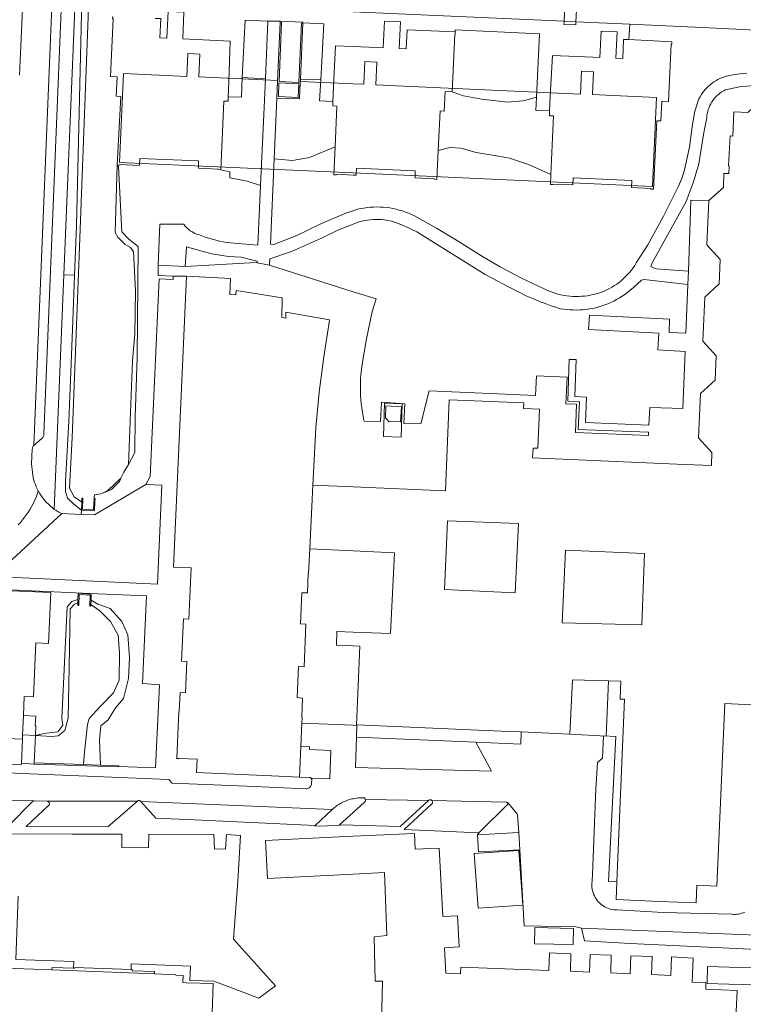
# Model space of a CAD drawing. Header units: metres. Extents: x 89888 to 94270, y 464165 to 468904.
# Tile 127 of 256: x 91811 to 91943, y 466293 to 466472. Entities that reach past the tile are written whole.
import ezdxf

# ---------------------------------------------------------------- set-up
doc = ezdxf.new("R2010")
doc.units = ezdxf.units.M
for name, color, linetype, lineweight in [('B_BEBOUWINGSGRENS_0', 251, 'CONTINUOUS', 13), ('B_LUIFEL_1', 251, 'CONTINUOUS', 13), ('B_ONDERBOUWLIJN_LIJN_-1', 251, 'CONTINUOUS', 13), ('B_OVERBOUWLIJN_LIJN_0', 251, 'CONTINUOUS', 13), ('B_TUSSENMUUR_0', 251, 'CONTINUOUS', 13), ('G_GRENS_ALGEMEEN_0', 251, 'CONTINUOUS', 13), ('K_KUNSTWERKGRENS_1', 251, 'CONTINUOUS', 13), ('T_CULTUURGRENS_0', 251, 'CONTINUOUS', 13), ('T_HEK_LIJN_0', 251, 'CONTINUOUS', 13), ('V_WEGGRENS_0', 251, 'CONTINUOUS', 13), ('W_WALBESCHERMING_LIJN_0', 251, 'CONTINUOUS', 13), ('W_WALBESCHERMING_LIJN_1', 251, 'CONTINUOUS', 13), ('W_WATERGRENS_0', 251, 'CONTINUOUS', 13)]:
    doc.layers.add(name, color=color, linetype=linetype, lineweight=lineweight)

# ---------------------------------------------------------------- blocks, each defined once
blk = doc.blocks.new('OGT_BLOK2_ACAD_1_FMEBLOCK4')
at = {"layer": 'B_BEBOUWINGSGRENS_0'}
blk.add_line((3.93, 8.44), (-3.93, 8.81), dxfattribs=at)
blk.add_lwpolyline([(3.93, -8.81), (0.88, -8.67), (0.99, -6.17), (3.93, -6.29)], dxfattribs=at)
blk = doc.blocks.new('OGT_BLOK3_ACAD_1_FMEBLOCK7')
at = {"layer": 'B_BEBOUWINGSGRENS_0'}
blk.add_line((-34.87, 13.24), (-29.2, 13.52), dxfattribs=at)
blk.add_lwpolyline([(-28.78, 2.08), (-31.07, 1.82), (-30.88, -6.21), (-29.51, -6.23), (-29.81, -16.07), (-11.77, -16.6), (-11.77, -19.15), (-5.97, -19.25), (-5.77, -16.89), (28.6, -18.03), (28.51, -20.47), (34.27, -20.63), (34.87, -7.92), (29.21, -7.69), (29.18, -6.47), (26.73, -6.39), (26.88, -2.01), (22.94, -1.82), (22.83, -5.17), (19.34, -5.03), (19.45, -1.72), (15.56, -1.59), (15.45, -4.87), (11.91, -4.72), (12.02, -1.49), (8.16, -1.36), (8.05, -4.56), (4.59, -4.42), (4.69, -1.23), (0.8, -1.08), (0.69, -4.26), (-15.32, -3.69), (-15.39, -4.91), (-18.05, -4.76), (-18.29, -0.13), (-15.61, 0.01), (-15.93, 5.67), (-18.59, 5.53), (-19.24, 17.96), (-23.58, 17.75), (-23.71, 20.63), (-34.87, 20.1)], dxfattribs=at)
blk = doc.blocks.new('OGT_BLOK3_ACAD_1_FMEBLOCK3')
at = {"layer": 'B_BEBOUWINGSGRENS_0'}
for points in [[(-3.76, 1.07), (3.05, 0.79), (3.76, 15.45), (-3.76, 15.8)], [(-3.08, -15.8), (-3.17, -15.79), (-2.55, -1.51), (-3.76, -1.45)]]:
    blk.add_lwpolyline(points, dxfattribs=at)

msp = doc.modelspace()

# ---------------------------------------------------------------- linework, layer by layer
at = {"layer": 'B_BEBOUWINGSGRENS_0'}
for p, q in [((91868.63, 466448.42), (91868.96, 466455.83)), ((91907.83, 466443.44), (91908.29, 466454.06)), ((91880.68, 466401.22), (91877.86, 466401.37)), ((91864.55, 466386.98), (91871.9, 466386.66)), ((91888.49, 466368.03), (91901.34, 466367.44)), ((91909.88, 466362), (91924.34, 466361.62)), ((91812.02, 466345.16), (91811.87, 466341.62)), ((91862.58, 466343.78), (91862.39, 466339.5)), ((91811.83, 466340.82), (91793.88, 466341.63)), ((91911.25, 466341.77), (91902.41, 466342.16)), ((91862.39, 466339.5), (91862.14, 466333.97)), ((91894.47, 466323.49), (91902, 466323.87)), ((91902, 466323.87), (91902.2, 466320.77)), ((91877.57, 466316.62), (91877.99, 466305.18)), ((91817.19, 466298.92), (91835.8, 466298.21))]:
    msp.add_line(p, q, dxfattribs=at)
for points in [[(91835.92, 466471.78), (91836.96, 466471.74), (91836.81, 466468.25), (91838.08, 466468.19), (91838.29, 466473.02), (91841.15, 466472.89), (91840.95, 466468.07), (91842.2, 466468.02), (91849.58, 466467.66), (91849.34, 466460.29), (91849.22, 466457.56)], [(91829.07, 466445.15), (91829.68, 466457.6), (91828.86, 466457.66), (91829.02, 466461.17), (91827.84, 466461.22), (91828.29, 466471.69), (91828.22, 466471.7), (91828.24, 466472.11)], [(91871.9, 466466.68), (91876.15, 466466.49), (91877.38, 466466.44), (91877.61, 466471.26), (91880.5, 466471.13), (91880.28, 466466.31), (91881.54, 466466.25), (91881.69, 466469.72), (91890.45, 466469.32)], [(91890.45, 466469.32), (91890.42, 466468.86), (91890.34, 466468.86), (91889.86, 466458.45)], [(91907.57, 466454.96), (91907.7, 466457.66), (91908.1, 466465.04), (91915.49, 466464.72), (91916.72, 466464.66), (91916.95, 466469.48), (91919.84, 466469.36), (91919.62, 466464.53), (91920.85, 466464.47), (91921.02, 466467.97), (91921.81, 466467.93), (91922, 466467.92)], [(91922, 466467.92), (91929.78, 466467.55), (91929.76, 466467.09), (91929.67, 466467.09), (91929.2, 466456.67), (91927.96, 466456.73), (91927.79, 466453.16), (91927.03, 466453.2), (91926.44, 466440.76), (91925.98, 466440.78), (91925.99, 466440.87), (91922.47, 466441.04), (91922.52, 466442.35), (91911.84, 466442.83), (91911.78, 466441.52), (91908.18, 466441.68), (91908.18, 466441.6), (91907.75, 466441.62), (91907.83, 466443.44)], [(91868.24, 466456.69), (91868.36, 466459.43), (91868.69, 466466.81), (91871.9, 466466.68)], [(91889.86, 466458.45), (91888.62, 466458.5), (91888.46, 466454.94), (91887.7, 466454.97), (91887.35, 466447.79)], [(91849.22, 466457.56), (91849.18, 466456.72), (91848.42, 466456.76), (91847.86, 466444.3)], [(91868.96, 466455.83), (91868.2, 466455.87), (91868.24, 466456.69)], [(91936.5, 466438.68), (91939.14, 466441.09), (91939.25, 466443.63), (91940.14, 466443.6), (91940.17, 466444.96), (91940.08, 466444.97), (91940.37, 466450.43), (91940.85, 466450.41), (91941.05, 466454.79), (91943.57, 466454.66), (91946.2, 466457.09), (91950.7, 466456.9), (91953.11, 466454.26), (91961.49, 466453.88), (91966.26, 466448.69), (91966.04, 466443.72)], [(91908.29, 466454.06), (91907.54, 466454.09), (91907.57, 466454.96)], [(91871.9, 466443.31), (91868.85, 466443.46), (91868.84, 466443.38), (91868.41, 466443.39), (91868.63, 466448.42)], [(91887.35, 466447.79), (91887.1, 466442.53), (91886.65, 466442.55), (91886.65, 466442.65), (91883.14, 466442.81), (91883.18, 466444.12), (91872.5, 466444.6), (91872.44, 466443.29), (91871.9, 466443.31)], [(91847.86, 466444.3), (91847.4, 466444.33), (91847.4, 466444.4), (91843.79, 466444.57), (91843.84, 466445.88), (91833.16, 466446.36), (91833.1, 466445.05), (91829.51, 466445.22), (91829.5, 466445.14), (91829.07, 466445.15)], [(91871.9, 466386.66), (91888.65, 466385.94), (91889.34, 466402.5), (91902.88, 466401.93), (91902.83, 466400.9), (91905.74, 466400.77), (91905.43, 466393.68), (91904.57, 466393.72), (91904.5, 466391.95), (91930.67, 466390.81), (91936.96, 466390.55), (91937.05, 466392.92), (91934.65, 466395.57), (91935, 466403.65), (91937.63, 466406.04), (91937.81, 466410.47), (91935.4, 466413.12), (91935.75, 466421.15), (91938.37, 466423.59), (91938.57, 466428.01), (91936.16, 466430.65), (91936.5, 466438.68)], [(91862.14, 466333.97), (91858.4, 466334.13), (91843.48, 466334.78), (91843.58, 466337.23), (91840.29, 466337.36), (91840.27, 466337.32), (91839.84, 466337.33), (91839.85, 466337.43), (91840.24, 466345.85), (91840.31, 466345.85), (91840.48, 466349.31), (91841.45, 466349.26), (91841.71, 466354.94), (91840.72, 466354.99), (91841.07, 466362.7), (91842.03, 466362.65), (91842.46, 466371.97), (91839.25, 466372.11), (91841.64, 466424.95)], [(91841.64, 466424.95), (91849.65, 466424.56), (91849.53, 466421.64), (91850.6, 466421.59), (91850.64, 466422.35), (91859.01, 466421.03), (91858.93, 466417.47), (91859.65, 466417.35), (91859.7, 466418.44), (91867.62, 466417.05), (91867.6, 466416.95), (91866.55, 466410.28), (91865.73, 466403.88), (91865.13, 466397.42), (91864.55, 466386.98)], [(91877.86, 466401.37), (91877.76, 466399.22), (91878.37, 466398.58)], [(91878.37, 466398.58), (91880.52, 466398.48), (91880.68, 466401.22)], [(91901.34, 466367.44), (91901.92, 466380.04), (91889.06, 466380.53), (91888.49, 466368.03)], [(91864.04, 466375.4), (91863.81, 466371.01), (91863.74, 466371.01), (91863.58, 466367.4), (91862.61, 466367.45), (91862.35, 466361.77), (91863.32, 466361.72), (91862.98, 466354.01), (91862, 466354.06), (91861.73, 466348.39), (91862.72, 466348.32), (91862.56, 466344.86), (91862.63, 466344.86), (91862.58, 466343.78)], [(91924.34, 466361.62), (91924.79, 466374.6), (91910.49, 466375.21), (91909.88, 466362)], [(91806.96, 466367.93), (91816.99, 466367.47), (91816.57, 466358.21), (91814.3, 466358.32), (91813.85, 466348.54), (91812.17, 466348.61), (91812.02, 466345.16)], [(91918.26, 466351.45), (91911.72, 466351.62), (91911.25, 466341.77)], [(91919.79, 466314.95), (91921.19, 466348.09), (91920.4, 466348.14), (91920.54, 466351.39), (91918.26, 466351.45)], [(91946.66, 466346.99), (91939.38, 466347.31), (91937.93, 466314.15), (91934.35, 466314.31), (91934.19, 466311.1), (91927.54, 466311.38), (91919.64, 466311.74), (91919.79, 466314.95)], [(91902.41, 466342.16), (91900.2, 466342.25), (91872.58, 466343.44)], [(91811.87, 466341.62), (91811.83, 466340.82), (91811.83, 466340.82)], [(91871.9, 466323.2), (91870.55, 466323.14), (91856, 466322.41), (91856.32, 466315.56), (91871.9, 466316.34)], [(91902.2, 466320.77), (91894.66, 466320.39), (91894.47, 466323.49)], [(91893.89, 466320.07), (91894.6, 466310.12), (91902.71, 466310.7), (91901.99, 466320.65), (91893.89, 466320.07)], [(91798.84, 466310.88), (91799.27, 466310.85), (91799.25, 466310.52), (91805.14, 466310.21), (91808.39, 466310.03), (91808.41, 466310.5), (91808.83, 466310.48), (91808.48, 466301.35), (91808.41, 466301.35), (91808.33, 466299.19), (91810.5, 466299.1), (91810.5, 466299.18), (91817.19, 466298.92)], [(91904.92, 466306.64), (91904.85, 466303.69), (91911.86, 466303.53), (91911.93, 466306.48), (91904.92, 466306.64)], [(91936.28, 466299.57), (91936.17, 466296.49), (91951.95, 466295.97), (91952.06, 466299.04), (91936.28, 466299.57)], [(91835.8, 466298.21), (91839.68, 466298.06), (91839.68, 466297.99), (91841.04, 466297.94), (91840.99, 466296.64), (91841.6, 466296.61)], [(91841.6, 466296.61), (91846.48, 466296.44), (91845.92, 466280.43)]]:
    msp.add_lwpolyline(points, dxfattribs=at)
at = {"layer": 'B_LUIFEL_1'}
for points in [[(91877.62, 466401.9), (91877.44, 466395.83), (91880.65, 466395.69), (91880.83, 466401.76), (91877.62, 466401.9)], [(91877.86, 466401.37), (91877.77, 466399.22), (91878.37, 466398.58)], [(91918.26, 466351.45), (91917.85, 466341.42), (91911.25, 466341.77)]]:
    msp.add_lwpolyline(points, dxfattribs=at)
at = {"layer": 'B_ONDERBOUWLIJN_LIJN_-1'}
for p, q in [((91841.88, 466465.4), (91841.7, 466461.25)), ((91844.06, 466465.3), (91841.88, 466465.4)), ((91843.87, 466461.15), (91844.06, 466465.3)), ((91874.05, 466463.96), (91873.87, 466459.81)), ((91876.23, 466463.86), (91874.05, 466463.96)), ((91876.04, 466459.71), (91876.23, 466463.86)), ((91913.39, 466462.19), (91913.2, 466458.03)), ((91915.56, 466462.09), (91913.39, 466462.19)), ((91915.37, 466457.93), (91915.56, 466462.09)), ((91830.17, 466461.76), (91829.44, 466445.61)), ((91841.7, 466461.25), (91830.17, 466461.76)), ((91858.19, 466460.51), (91843.87, 466461.15)), ((91858.07, 466457.31), (91858.19, 466460.51)), ((91862.3, 466460.32), (91862.16, 466457.15)), ((91871.9, 466459.89), (91862.3, 466460.32)), ((91873.87, 466459.81), (91871.9, 466459.89)), ((91879.79, 466459.54), (91876.04, 466459.71)), ((91913.2, 466458.03), (91879.79, 466459.54)), ((91862.16, 466457.15), (91858.07, 466457.31)), ((91919.12, 466457.77), (91915.37, 466457.93)), ((91926.99, 466457.41), (91919.12, 466457.77)), ((91926.26, 466441.27), (91926.99, 466457.41)), ((91829.44, 466445.61), (91871.9, 466443.71)), ((91871.9, 466443.71), (91926.26, 466441.27))]:
    msp.add_line(p, q, dxfattribs=at)
at = {"layer": 'B_OVERBOUWLIJN_LIJN_0'}
msp.add_lwpolyline([(91927.54, 466311.38), (91919.64, 466311.74), (91919.79, 466314.95), (91919.79, 466314.95)], dxfattribs=at)
at = {"layer": 'B_TUSSENMUUR_0'}
msp.add_line((91864.55, 466386.98), (91864.04, 466375.4), dxfattribs=at)
at = {"layer": 'G_GRENS_ALGEMEEN_0'}
for p, q in [((91862.77, 466470.9), (91862.32, 466460.68)), ((91821.92, 466366.2), (91821.9, 466365.6)), ((91824.26, 466365.31), (91824.3, 466366.11)), ((91872.58, 466343.44), (91872.57, 466343.35)), ((91829.34, 466336), (91829.33, 466335.9)), ((91894.73, 466323.81), (91894.47, 466323.49)), ((91831.77, 466298.99), (91831.56, 466299))]:
    msp.add_line(p, q, dxfattribs=at)
for points in [[(91862.32, 466460.68), (91862.29, 466460.14), (91862.16, 466457.15), (91858.05, 466457.32)], [(91862.02, 466459.89), (91858.43, 466460.05), (91858.32, 466457.57), (91861.91, 466457.42), (91862.02, 466459.89)], [(91822.62, 466383.92), (91822.61, 466383.82), (91822.54, 466382.42)], [(91824.99, 466383.89), (91824.92, 466382.35), (91822.54, 466382.42)], [(91824.84, 466384.55), (91825.02, 466384.54), (91825.01, 466384.15), (91824.99, 466383.89)], [(91821.92, 466366.2), (91821.97, 466367.35), (91824.34, 466367.21), (91824.3, 466366.11)], [(91865.02, 466325.18), (91865.02, 466325.02), (91869.38, 466325.14), (91869.44, 466325.28)], [(91817.19, 466298.92), (91817.24, 466299.37), (91821.12, 466299.22)], [(91835.8, 466298.21), (91835.82, 466298.64), (91831.76, 466298.77), (91831.77, 466298.99)]]:
    msp.add_lwpolyline(points, dxfattribs=at)
at = {"layer": 'K_KUNSTWERKGRENS_1'}
for p, q in [((91910.56, 466478.6), (91910.22, 466471.25)), ((91912.37, 466471.16), (91912.7, 466478.5)), ((91811.83, 466340.82), (91811.64, 466336.46)), ((91811.87, 466341.62), (91811.83, 466340.82)), ((91814.2, 466341.5), (91811.87, 466341.62)), ((91813.95, 466336.56), (91814.2, 466341.5)), ((91811.64, 466336.46), (91813.93, 466336.33))]:
    msp.add_line(p, q, dxfattribs=at)
msp.add_lwpolyline([(91910.22, 466471.25), (91910.21, 466471.01), (91910.19, 466470.7), (91912.34, 466470.6), (91912.35, 466470.91), (91912.37, 466471.16)], dxfattribs=at)
at = {"layer": 'T_CULTUURGRENS_0'}
for p, q in [((91851.77, 466461.06), (91855.96, 466460.8)), ((91862.32, 466460.68), (91866.01, 466460.6)), ((91819.38, 466425.21), (91821.28, 466425.13)), ((91829.73, 466388.25), (91829.44, 466387.66)), ((91822.54, 466382.42), (91822.51, 466381.68))]:
    msp.add_line(p, q, dxfattribs=at)
for points in [[(91821.28, 466425.13), (91821.64, 466434.1), (91822.62, 466475.27), (91823.9, 466479.39), (91826.55, 466481.59), (91830.29, 466482.74), (91834.86, 466482.81), (91856.95, 466481.94)], [(91889.86, 466458.45), (91891.97, 466457.73), (91895.29, 466457.13), (91899.86, 466456.59), (91902.8, 466456.81), (91905.2, 466457.46)], [(91868.63, 466448.42), (91863.95, 466446.52), (91860.88, 466445.98), (91857.56, 466446.26)], [(91907.83, 466443.44), (91903.73, 466445.24), (91900.31, 466446.42), (91898.3, 466446.74), (91894.24, 466447.45), (91891.43, 466448.21), (91889.48, 466448.31), (91887.35, 466447.79)], [(91829.07, 466445.15), (91829.26, 466444.88), (91829.83, 466434.17), (91829.9, 466433.03), (91831.17, 466431.69)], [(91855.09, 466441.41), (91852.63, 466442.22), (91849.5, 466442.79), (91849.53, 466443.88), (91847.86, 466444.3)], [(91831.17, 466431.69), (91832.83, 466430.35), (91832.67, 466410.18), (91832.33, 466399.34), (91832.24, 466392.91), (91831.13, 466390.77)], [(91822.54, 466382.42), (91821.13, 466383.62), (91820.05, 466384.62), (91819.68, 466385.85), (91819.65, 466387.73), (91820.25, 466398.53), (91820.61, 466407.58), (91820.99, 466416.86), (91821.28, 466425.13)], [(91829.44, 466387.66), (91828.01, 466386.23), (91826.59, 466385.6), (91826.28, 466385.47), (91826.11, 466385.44)], [(91814.2, 466341.5), (91815.8, 466341.86), (91818.27, 466342.2), (91819.15, 466343.39), (91818.99, 466344.69), (91819.96, 466364.86), (91820.78, 466365.87), (91821.92, 466366.2)], [(91824.3, 466366.11), (91825.53, 466365.36), (91827.77, 466364.6), (91829.88, 466362.23), (91830.99, 466359.79), (91831.3, 466355.67), (91831.08, 466351.89), (91830.18, 466348.24), (91828.74, 466346.53), (91827.38, 466344.35), (91826.07, 466343.25), (91825.85, 466340.67), (91826, 466336.12)]]:
    msp.add_lwpolyline(points, dxfattribs=at)
at = {"layer": 'T_HEK_LIJN_0'}
msp.add_lwpolyline([(91902.2, 466320.77), (91902.94, 466306.96), (91912.32, 466306.74), (91913.4, 466306.53)], dxfattribs=at)
at = {"layer": 'V_WEGGRENS_0'}
for p, q in [((91817.31, 466476.99), (91813.91, 466394.21)), ((91856.43, 466471.25), (91855.96, 466460.8)), ((91858.67, 466471.26), (91856.43, 466471.25)), ((91858.67, 466471.26), (91858.66, 466471.07)), ((91862.77, 466470.9), (91862.78, 466470.99)), ((91862.51, 466470.91), (91862.77, 466470.9)), ((91855.96, 466460.8), (91855.09, 466441.41)), ((91857.56, 466446.26), (91858.05, 466457.32)), ((91856.88, 466430.74), (91857.56, 466446.26)), ((91855.09, 466441.41), (91854.6, 466430.61)), ((91856.71, 466426.93), (91856.76, 466428.12)), ((91836.51, 466426.93), (91841.4, 466426.71)), ((91854.47, 466427.7), (91854.46, 466427.39)), ((91854.46, 466427.39), (91856.71, 466426.93)), ((91871.9, 466422.13), (91856.71, 466426.93)), ((91817.63, 466382.59), (91819.38, 466425.21)), ((91841.64, 466424.95), (91839.21, 466424.93)), ((91932.68, 466423.47), (91932.83, 466425.86)), ((91834.27, 466387.09), (91837.15, 466387)), ((91806.64, 466370.4), (91819, 466381.84)), ((91822.51, 466381.68), (91819, 466381.84)), ((91871.9, 466343.38), (91862.58, 466343.78)), ((91872.57, 466343.35), (91871.9, 466343.38)), ((91872.5, 466341.24), (91872.57, 466343.35)), ((91894.19, 466340.3), (91872.5, 466341.24)), ((91792.33, 466330.14), (91813.97, 466329.63)), ((91885.57, 466329.71), (91874.14, 466329.91)), ((91813.97, 466329.63), (91816.3, 466329.59)), ((91832.71, 466329.6), (91816.3, 466329.59)), ((91868.12, 466328.08), (91833.34, 466329.54)), ((91865.02, 466325.18), (91868.12, 466328.08)), ((91894.73, 466323.81), (91900.13, 466329.13)), ((91871.9, 466327.52), (91869.44, 466325.28)), ((91869.44, 466325.28), (91871.9, 466325.21)), ((91919.79, 466314.95), (91918.29, 466315.02)), ((91956.53, 466304.82), (91913.4, 466306.53))]:
    msp.add_line(p, q, dxfattribs=at)
for points in [[(91819.38, 466425.21), (91819.8, 466435.47), (91821.67, 466480.96), (91821.68, 466481.33), (91821.72, 466481.7), (91821.78, 466482.07), (91821.86, 466482.44), (91821.96, 466482.8), (91822.09, 466483.15), (91822.23, 466483.49), (91822.4, 466483.83), (91822.58, 466484.15), (91822.79, 466484.46), (91823.01, 466484.76), (91823.25, 466485.05), (91823.51, 466485.32), (91823.78, 466485.57), (91824.07, 466485.81), (91824.37, 466486.03), (91824.68, 466486.23), (91825.01, 466486.42), (91825.34, 466486.58), (91825.69, 466486.72)], [(91812.16, 466480.19), (91811.3, 466461.46)], [(91813.91, 466394.21), (91815.43, 466395.54), (91815.53, 466395.65), (91815.61, 466395.76), (91815.67, 466395.89), (91815.71, 466396.02), (91815.73, 466396.16), (91815.72, 466396.29), (91818.91, 466474.77), (91818.91, 466474.9), (91818.9, 466475.03), (91818.87, 466475.16), (91818.82, 466475.28), (91818.75, 466475.4), (91818.66, 466475.5), (91817.31, 466476.99)], [(91851.77, 466461.06), (91852.26, 466471.44), (91856.43, 466471.25)], [(91858.05, 466457.32), (91858.18, 466460.32), (91858.66, 466471.07)], [(91858.66, 466471.07), (91858.91, 466471.06), (91858.44, 466460.31), (91862.03, 466460.15), (91862.51, 466470.91)], [(91862.78, 466470.99), (91862.78, 466471.08), (91858.67, 466471.26)], [(91862.78, 466470.99), (91866.56, 466470.81), (91866.01, 466460.6)], [(91890.45, 466469.32), (91890.45, 466469.7), (91905.76, 466468.98), (91905.2, 466457.46)], [(91922, 466467.92), (91922.04, 466468.81), (91922.14, 466470.72)], [(91849.22, 466457.56), (91851.6, 466457.45), (91851.77, 466461.06)], [(91866.01, 466460.6), (91865.8, 466456.79), (91868.24, 466456.69)], [(91943.4, 466461.83), (91942.56, 466461.75), (91941.73, 466461.65), (91940.89, 466461.52), (91940.07, 466461.37), (91939.66, 466461.27), (91939.27, 466461.15), (91938.88, 466461), (91938.5, 466460.84), (91938.13, 466460.66), (91937.77, 466460.45), (91937.42, 466460.23), (91937.08, 466460), (91936.76, 466459.74), (91936.44, 466459.47), (91936.15, 466459.18), (91935.86, 466458.88), (91935.6, 466458.57), (91935.35, 466458.23), (91935.11, 466457.89), (91934.9, 466457.54), (91934.7, 466457.17), (91933.95, 466454.91), (91933.55, 466452.55), (91932.99, 466448.36), (91932.08, 466444.25), (91931.61, 466442.68), (91930.95, 466441.18), (91928.27, 466435.86), (91925.4, 466430.64), (91923.31, 466427.35), (91923.04, 466426.91), (91922.74, 466426.47), (91922.43, 466426.05), (91922.1, 466425.64), (91921.75, 466425.25), (91921.38, 466424.87), (91921, 466424.51), (91920.61, 466424.16), (91920.2, 466423.83), (91919.77, 466423.52), (91919.34, 466423.23), (91918.89, 466422.96), (91918.43, 466422.7), (91917.96, 466422.47), (91917.48, 466422.25), (91916.99, 466422.06), (91916.49, 466421.88), (91915.99, 466421.73), (91915.48, 466421.6), (91914.97, 466421.49), (91914.45, 466421.41), (91913.93, 466421.34), (91913.4, 466421.3), (91912.86, 466421.27), (91912.32, 466421.26), (91911.78, 466421.28), (91911.23, 466421.32), (91910.7, 466421.38), (91910.16, 466421.46), (91909.63, 466421.57), (91909.1, 466421.7), (91908.58, 466421.85), (91908.06, 466422.02), (91907.56, 466422.21), (91907.06, 466422.42), (91906.57, 466422.66), (91902.46, 466424.58), (91898.46, 466426.7), (91895.11, 466428.69), (91890.96, 466431.32), (91887.04, 466433.69), (91883.02, 466435.89), (91882.49, 466436.15), (91881.95, 466436.39), (91881.4, 466436.6), (91880.84, 466436.8), (91880.28, 466436.97), (91879.7, 466437.12), (91879.13, 466437.24), (91878.54, 466437.35), (91877.96, 466437.43), (91877.37, 466437.48), (91876.78, 466437.52), (91876.19, 466437.53), (91875.6, 466437.51), (91875.01, 466437.48), (91874.42, 466437.42), (91873.84, 466437.33), (91873.26, 466437.23), (91872.68, 466437.1), (91871.9, 466436.84)], [(91932.83, 466425.86), (91926.95, 466426.31), (91926.44, 466426.45), (91925.99, 466426.73), (91926.19, 466427.39), (91932.4, 466438.5), (91933.63, 466441.92), (91934.67, 466445.39), (91935.51, 466450.7), (91936.09, 466453.4), (91936.11, 466453.78), (91936.15, 466454.15), (91936.21, 466454.52), (91936.29, 466454.89), (91936.4, 466455.25), (91936.53, 466455.6), (91936.68, 466455.95), (91936.85, 466456.28), (91937.05, 466456.61), (91937.26, 466456.92), (91937.49, 466457.22), (91937.74, 466457.5), (91938, 466457.77), (91938.29, 466458.02), (91938.58, 466458.25), (91938.89, 466458.46), (91939.22, 466458.65), (91939.55, 466458.83), (91942.07, 466459.37), (91944.64, 466459.58)], [(91905.2, 466457.46), (91905.08, 466455.07), (91907.57, 466454.96)], [(91936.5, 466438.68), (91933.26, 466438.79), (91932.83, 466425.86)], [(91871.9, 466436.84), (91870.72, 466436.46), (91866.15, 466434.53), (91861.66, 466432.37), (91857.47, 466430.68), (91856.88, 466430.74)], [(91871.9, 466434.42), (91872.49, 466434.66), (91872.99, 466434.81), (91873.49, 466434.94), (91873.99, 466435.05), (91874.5, 466435.14), (91875.01, 466435.2), (91875.53, 466435.24), (91876.04, 466435.26), (91876.56, 466435.25), (91877.08, 466435.22), (91877.59, 466435.16), (91878.1, 466435.09), (91878.61, 466434.98), (91879.11, 466434.86), (91879.6, 466434.71), (91880.09, 466434.54), (91880.57, 466434.35), (91881.04, 466434.14), (91883.47, 466433.01), (91895.9, 466425.27), (91901.4, 466422.34), (91902.27, 466421.9), (91903.16, 466421.47), (91904.05, 466421.07), (91904.95, 466420.69), (91905.86, 466420.32), (91906.77, 466419.97), (91907.7, 466419.65), (91908.63, 466419.34), (91909.56, 466419.05), (91910.14, 466418.96), (91910.72, 466418.89), (91911.3, 466418.84), (91911.89, 466418.81), (91912.47, 466418.8), (91913.06, 466418.82), (91913.64, 466418.86), (91914.22, 466418.92), (91914.8, 466419), (91915.38, 466419.1), (91915.95, 466419.23), (91916.51, 466419.38), (91917.07, 466419.55), (91917.62, 466419.74), (91918.17, 466419.95), (91918.71, 466420.18), (91919.23, 466420.44), (91919.75, 466420.71), (91920.26, 466421), (91920.75, 466421.31), (91921.23, 466421.64), (91922.8, 466422.9), (91924.28, 466424.25), (91924.7, 466424.33), (91932.68, 466423.47)], [(91854.6, 466430.61), (91850.29, 466430.92), (91849.62, 466431), (91848.96, 466431.09), (91848.29, 466431.2), (91847.64, 466431.33), (91846.98, 466431.48), (91846.33, 466431.65), (91845.69, 466431.83), (91845.05, 466432.04), (91844.42, 466432.27), (91843.79, 466432.51), (91843.48, 466432.61), (91843.17, 466432.73), (91842.87, 466432.87), (91842.58, 466433.04), (91842.3, 466433.22), (91842.04, 466433.42), (91841.79, 466433.64), (91841.56, 466433.87), (91841.34, 466434.12), (91841.15, 466434.39), (91836.78, 466434.42), (91836.51, 466426.93)], [(91856.76, 466428.12), (91860.7, 466429.46), (91866.16, 466431.88), (91869.27, 466433.39), (91871.9, 466434.42)], [(91841.4, 466426.71), (91841.65, 466430.31), (91846.26, 466429), (91849.27, 466428.52), (91851.56, 466428.4), (91854.47, 466427.7)], [(91836.51, 466426.93), (91836.47, 466425.05), (91839.21, 466424.93)], [(91854.46, 466427.39), (91854.29, 466427.45), (91841.4, 466426.71)], [(91836.67, 466424.47), (91835.01, 466388.59), (91834.27, 466387.09)], [(91839.21, 466424.93), (91839.22, 466424.36), (91836.67, 466424.47)], [(91932.68, 466423.47), (91932.33, 466414.63), (91929.3, 466414.73), (91929.38, 466417.13), (91914.81, 466417.89), (91914.63, 466415.27), (91927.43, 466414.58), (91927.25, 466411.56), (91932.19, 466411.27), (91931.77, 466400.9), (91925.76, 466401.11), (91925.63, 466397.89), (91914.1, 466398.39), (91914.3, 466402.98), (91912.14, 466403.11), (91912.41, 466409.8), (91911.12, 466409.81), (91910.88, 466402.25), (91912.98, 466402.13), (91912.77, 466397.12), (91925.57, 466396.6), (91925.56, 466396.01), (91912.28, 466396.58), (91912.49, 466401.69), (91910.54, 466401.79), (91910.76, 466406.59), (91905.23, 466406.82), (91905.04, 466403.28), (91885.71, 466404.1), (91884.18, 466398.11), (91881.11, 466398.2), (91881.29, 466401.78), (91877.08, 466402.07), (91876.86, 466398.53), (91873.89, 466398.61), (91873.87, 466398.76), (91873.71, 466399.51), (91873.58, 466400.26), (91873.47, 466401.02), (91873.38, 466401.78), (91873.3, 466402.54), (91873.25, 466403.3), (91873.23, 466404.06), (91873.22, 466404.83), (91873.23, 466405.59), (91873.26, 466406.35), (91873.32, 466407.12), (91873.4, 466407.88), (91873.49, 466408.63), (91874.3, 466413.6)], [(91874.3, 466413.6), (91875.38, 466418.55), (91876.07, 466420.82), (91871.9, 466422.13)], [(91813.91, 466394.21), (91813.81, 466394.09), (91813.73, 466393.96), (91813.68, 466393.82), (91813.64, 466393.67), (91813.62, 466393.51), (91813.51, 466390.86), (91813.8, 466388.32), (91813.91, 466387.91), (91814.04, 466387.5), (91814.18, 466387.1), (91814.34, 466386.7), (91814.52, 466386.31), (91814.72, 466385.93)], [(91837.15, 466387), (91836.36, 466369.03), (91806.64, 466370.4)], [(91834.27, 466387.09), (91824.93, 466381.57), (91822.51, 466381.68)], [(91814.72, 466385.93), (91814.53, 466385.36), (91814.32, 466384.8), (91814.08, 466384.24), (91813.83, 466383.7), (91813.55, 466383.16), (91813.25, 466382.64), (91812.93, 466382.13), (91812.6, 466381.63), (91812.24, 466381.15), (91811.86, 466380.68), (91811.47, 466380.22), (91811.06, 466379.78)], [(91817.63, 466382.59), (91815.99, 466384.1), (91815.7, 466384.44), (91815.43, 466384.8), (91815.18, 466385.17), (91814.94, 466385.54), (91814.72, 466385.93)], [(91819, 466381.84), (91818.71, 466381.97), (91818.43, 466382.11), (91818.16, 466382.26), (91817.89, 466382.42), (91817.63, 466382.59)], [(91806.96, 466367.93), (91806.96, 466368.1), (91824.05, 466367.32), (91834.36, 466366.91)], [(91834.36, 466366.91), (91833.65, 466350.94), (91836.72, 466350.72), (91836.03, 466335.64), (91829.33, 466335.9)], [(91814.2, 466341.5), (91814.26, 466343.32), (91814.16, 466343.32), (91814.25, 466345.05), (91812.02, 466345.16)], [(91872.5, 466341.24), (91872.35, 466335.72), (91897.02, 466335.05), (91894.19, 466340.3)], [(91902.41, 466342.16), (91902.36, 466339.95), (91894.19, 466340.3)], [(91917.39, 466341.44), (91917.21, 466337.42), (91916.29, 466336.6), (91915.98, 466331.8), (91915.36, 466316.28), (91915.3, 466315.17)], [(91918.29, 466315.02), (91919.58, 466341.34), (91917.39, 466341.44)], [(91864.26, 466333.76), (91867.64, 466333.64), (91867.82, 466338.77), (91863.95, 466338.95), (91864, 466339.46), (91862.39, 466339.5)], [(91864.26, 466333.76), (91864.3, 466333.71), (91864.34, 466333.65), (91864.37, 466333.58), (91864.38, 466333.52), (91864.39, 466333.45), (91864.33, 466332.79), (91864.32, 466332.64), (91864.28, 466332.49), (91864.22, 466332.35), (91864.14, 466332.22), (91864.04, 466332.1), (91863.92, 466332), (91863.79, 466331.92), (91863.65, 466331.86), (91863.51, 466331.82), (91863.35, 466331.8), (91852.59, 466332.28), (91839.01, 466332.86), (91838.41, 466333.53), (91813.19, 466334.56), (91790.19, 466335.58)], [(91829.33, 466335.9), (91829.33, 466335.8), (91813.93, 466336.33)], [(91862.14, 466333.97), (91863.96, 466333.91), (91864.03, 466333.9), (91864.1, 466333.88), (91864.16, 466333.85), (91864.21, 466333.81), (91864.26, 466333.76)], [(91832.71, 466329.6), (91832.8, 466329.65), (91832.89, 466329.69), (91832.99, 466329.7), (91833.09, 466329.69), (91833.18, 466329.66), (91833.27, 466329.61), (91833.34, 466329.54)], [(91868.12, 466328.08), (91868.43, 466328.35), (91868.75, 466328.6), (91869.08, 466328.84), (91869.42, 466329.06), (91869.78, 466329.26), (91870.15, 466329.44), (91870.52, 466329.61), (91870.9, 466329.75), (91871.29, 466329.88), (91871.69, 466329.98), (91871.9, 466330.03)], [(91871.9, 466330.03), (91872.09, 466330.07), (91872.49, 466330.13), (91872.9, 466330.17), (91873.3, 466330.19), (91873.71, 466330.19), (91873.8, 466330.19), (91873.89, 466330.16), (91873.97, 466330.12), (91874.04, 466330.06), (91874.1, 466329.99), (91874.14, 466329.91)], [(91874.14, 466329.91), (91874.16, 466329.82), (91874.16, 466329.73), (91874.14, 466329.64), (91874.1, 466329.55), (91874.05, 466329.48), (91873.98, 466329.42), (91871.9, 466327.52)], [(91871.9, 466325.21), (91880.47, 466324.97), (91885.57, 466329.71)], [(91886.21, 466329.7), (91886.27, 466329.62), (91886.31, 466329.52), (91886.32, 466329.42), (91886.32, 466329.32), (91886.29, 466329.22), (91886.23, 466329.13), (91886.16, 466329.06), (91881.19, 466324.43), (91894.73, 466323.81)], [(91885.57, 466329.71), (91885.65, 466329.77), (91885.74, 466329.82), (91885.84, 466329.84), (91885.94, 466329.84), (91886.04, 466329.81), (91886.13, 466329.77), (91886.21, 466329.7)], [(91900.13, 466329.13), (91900.01, 466329.27), (91899.96, 466329.31), (91899.9, 466329.34), (91899.84, 466329.37), (91899.78, 466329.39), (91899.71, 466329.4), (91886.21, 466329.7)], [(91789.7, 466325.11), (91809.27, 466325.02), (91813.64, 466329.5), (91813.97, 466329.63)], [(91816.3, 466329.59), (91816.4, 466329.58), (91816.49, 466329.54), (91816.58, 466329.49), (91816.65, 466329.42), (91816.7, 466329.33), (91816.74, 466329.24), (91816.75, 466329.14), (91816.74, 466329.04), (91816.72, 466328.95), (91816.67, 466328.86), (91816.6, 466328.78), (91812.49, 466325.01), (91827.35, 466324.95), (91832.71, 466329.6)], [(91833.34, 466329.54), (91836.05, 466326.5), (91843.07, 466326.17), (91865.02, 466325.18)], [(91900.13, 466329.13), (91901.66, 466327.27), (91901.77, 466327.06), (91902, 466323.87)], [(91850.95, 466315.05), (91851.45, 466323.34), (91848.88, 466323.52), (91848.7, 466320.89), (91846.71, 466320.91), (91846.62, 466323.5), (91834.8, 466323.57), (91834.76, 466321.1), (91829.9, 466321.15), (91829.92, 466323.58), (91825.43, 466323.6), (91820.87, 466323.59), (91798.39, 466323.74), (91798.37, 466319.88)], [(91831.56, 466299), (91831.56, 466300.04), (91842.38, 466299.62), (91842.25, 466296.99), (91846.58, 466296.91), (91854.76, 466293.79), (91857.82, 466296.03), (91850.17, 466304.54), (91850.95, 466315.05)], [(91915.3, 466315.17), (91915.27, 466314.57), (91915.26, 466314.25), (91915.28, 466313.93), (91915.32, 466313.61), (91915.38, 466313.29), (91915.47, 466312.98), (91915.58, 466312.68), (91915.71, 466312.38), (91915.86, 466312.1), (91916.03, 466311.82), (91916.22, 466311.56), (91916.42, 466311.32), (91916.65, 466311.09), (91916.89, 466310.87), (91917.15, 466310.67), (91917.41, 466310.5), (91917.7, 466310.34), (91917.99, 466310.2), (91918.29, 466310.09), (91918.6, 466309.99), (91918.91, 466309.92), (91919.23, 466309.87), (91919.55, 466309.85), (91919.88, 466309.84), (91928.18, 466309.38), (91940.66, 466309.05), (91940.96, 466309.02), (91941.26, 466309.02), (91941.56, 466309.03), (91941.86, 466309.07), (91942.16, 466309.13), (91942.45, 466309.21), (91942.73, 466309.32), (91943.01, 466309.44)], [(91811.04, 466312.3), (91810.64, 466300.83), (91821.16, 466300.43), (91821.12, 466299.22)], [(91913.4, 466306.53), (91913.93, 466304.2), (91922.23, 466303.73), (91954.32, 466302.24), (91956.37, 466302.15)], [(91821.12, 466299.22), (91821.32, 466299.21), (91821.33, 466299.38), (91831.56, 466299)]]:
    msp.add_lwpolyline(points, dxfattribs=at)
at = {"layer": 'W_WALBESCHERMING_LIJN_0'}
for p, q in [((91910.22, 466471.25), (91871.9, 466472.96)), ((91912.37, 466471.16), (91910.22, 466471.25)), ((91922.14, 466470.72), (91912.37, 466471.16)), ((91813.95, 466336.56), (91822.93, 466336.23)), ((91826, 466336.12), (91822.93, 466336.23)), ((91826, 466336.12), (91829.34, 466336))]:
    msp.add_line(p, q, dxfattribs=at)
for points in [[(91845.1, 466481.32), (91842.81, 466481.41), (91830.48, 466481.96), (91828.13, 466481.22), (91826.69, 466480.32), (91824.58, 466478.28), (91823.91, 466475.31), (91821.96, 466423.86), (91820.84, 466395.65)], [(91960.86, 466468.84), (91936.55, 466470.08), (91922.14, 466470.72)], [(91831.98, 466429.41), (91831.79, 466429.76), (91831.45, 466430.16), (91830.52, 466430.72), (91829.79, 466431.41), (91829.18, 466432.07), (91828.68, 466432.91), (91829.07, 466445.15)], [(91820.84, 466395.65), (91820.38, 466386.44), (91821.23, 466384.84), (91822.62, 466383.92)]]:
    msp.add_lwpolyline(points, dxfattribs=at)
at = {"layer": 'W_WALBESCHERMING_LIJN_1'}
msp.add_line((91813.93, 466336.33), (91813.95, 466336.56), dxfattribs=at)
at = {"layer": 'W_WATERGRENS_0'}
msp.add_line((91831.13, 466390.77), (91831.85, 466409.66), dxfattribs=at)
for points in [[(91831.85, 466409.66), (91832.28, 466414.4), (91832.4, 466422.31), (91831.98, 466429.41)], [(91831.13, 466390.77), (91830.25, 466389.34), (91829.73, 466388.25)], [(91826.11, 466385.44), (91827.32, 466386.04), (91829.73, 466388.25)], [(91826.11, 466385.44), (91824.91, 466385.25), (91824.88, 466384.83), (91824.84, 466384.55)], [(91822.62, 466383.92), (91822.63, 466384.22), (91822.65, 466384.65), (91822.83, 466384.64), (91822.73, 466382.65), (91824.74, 466382.58), (91824.84, 466384.55)], [(91821.9, 466365.6), (91821.27, 466365.37), (91820.51, 466364.55), (91820.31, 466353.93)], [(91824.26, 466365.31), (91824.25, 466365.02), (91824.06, 466365.03), (91824.14, 466367), (91822.14, 466367.11), (91822.05, 466365.11), (91821.88, 466365.12), (91821.9, 466365.6)], [(91822.93, 466336.23), (91823.08, 466338.48), (91823.65, 466343.51), (91823.98, 466344.63), (91826.08, 466346.92), (91828.35, 466349.26), (91829.38, 466351.58), (91829.46, 466356.53), (91829.25, 466359.71), (91827.81, 466362.25), (91825.89, 466364.16), (91824.26, 466365.31)], [(91820.31, 466353.93), (91820.12, 466344.66), (91819.51, 466342.4), (91818.33, 466341.46), (91817.19, 466341.32), (91814.2, 466341.5)], [(91811.64, 466336.46), (91811.63, 466336.17), (91807.56, 466336.35), (91807.58, 466336.81), (91797.77, 466337.25), (91797.75, 466336.82), (91793.68, 466337.01), (91793.69, 466337.34), (91769.76, 466338.42)]]:
    msp.add_lwpolyline(points, dxfattribs=at)

# ---------------------------------------------------------------- block references
at = {"layer": 'B_BEBOUWINGSGRENS_0'}
for name, p in [('OGT_BLOK2_ACAD_1_FMEBLOCK4', (91867.97, 466366.59)), ('OGT_BLOK3_ACAD_1_FMEBLOCK3', (91875.66, 466359.24)), ('OGT_BLOK3_ACAD_1_FMEBLOCK7', (91906.77, 466303.1))]:
    msp.add_blockref(name, p, dxfattribs=at)

doc.saveas('drawing.dxf')
